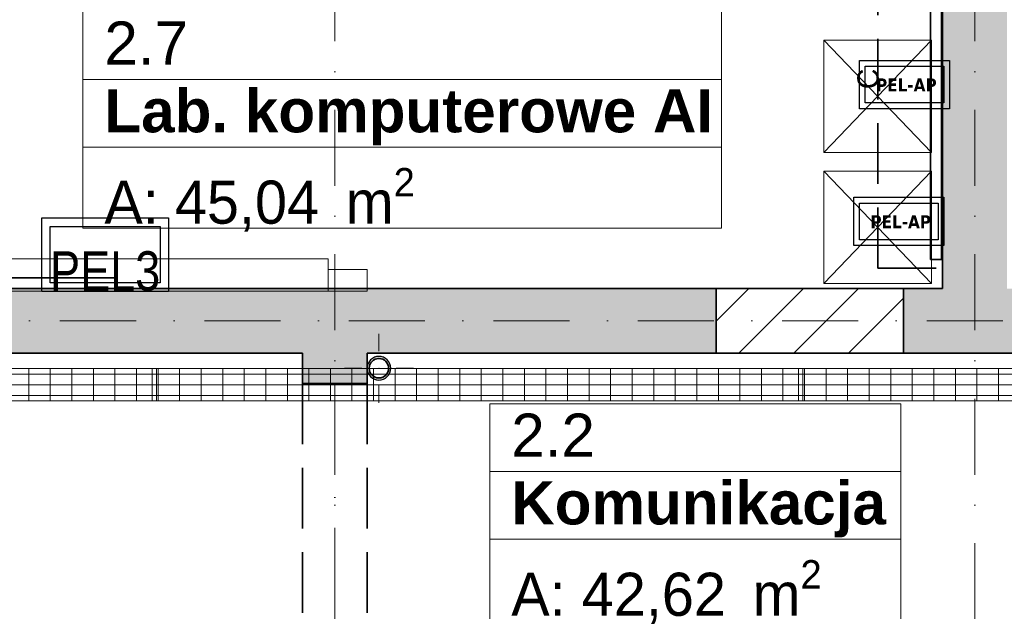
# Model space of a CAD drawing. Header units: millimetres. Extents: x 82175 to 237000, y 24756 to 471700.
# Tile 103 of 256: x 114958 to 119527, y 241211 to 243956. Entities that reach past the tile are written whole.
import ezdxf
from ezdxf.enums import TextEntityAlignment as Align

# ---------------------------------------------------------------- set-up
doc = ezdxf.new("R2010")
doc.units = ezdxf.units.MM
doc.linetypes.add('Krawędzie ukryte', pattern=[3.912222, 2.822222, -1.09])
doc.linetypes.add('Kropki i Kreski', pattern=[6.702778, 3.527778, -1.763889, 0, -1.411111])
for name, color, linetype, lineweight in [('!! kanał podpoaraperowy z gniazdami', 6, 'Continuous', 35), ('#EL-IT', 4, 'Continuous', 35), ('2DE_PRO_Cblf304L', 30, 'Continuous', 15), ('CP_DETAL', 33, 'Continuous', 9), ('\xa0♦EL - Gniazda', 1, 'Continuous', 35)]:
    doc.layers.add(name, color=color, linetype=linetype, lineweight=lineweight)
for name, color, linetype in [('#EL - PELAP', 196, 'Continuous'), ('#EL - Teletechnika', 3, 'Continuous'), ('- strefy pomieszczeń', 8, 'Continuous'), ('2D - Rysunki i Obrazki', 8, 'Continuous'), ('Instalacje - Went_Klim', 8, 'Continuous'), ('Instalacje - Wod_Kan', 8, 'Continuous'), ('Konstrukcja - Belki', 8, 'Continuous'), ('Konstrukcja - Siatka mod', 8, 'Continuous'), ('Konstrukcja - Ściany nośne wew..P', 8, 'Continuous'), ('Wnętrze - Umeblowanie', 8, 'Continuous')]:
    doc.layers.add(name, color=color, linetype=linetype)
doc.styles.add('CP_ATTR', font='ARIAL.TTF')
doc.styles.get("Standard").update_dxf_attribs({"font": 'arial.ttf'})
doc.styles.add('STYL_AUTOMATYCZNY_1', font='arial.ttf')
doc.styles.add('STYL_AUTOMATYCZNY_2', font='arial.ttf')
doc.styles.add('STYL_AUTOMATYCZNY_6', font='txt')
doc.styles.add('STYL_AUTOMATYCZNY_8', font='txt')

# ---------------------------------------------------------------- blocks, each defined once
blk = doc.blocks.new('pel3')
at = {"layer": '#EL - Teletechnika', "color": 1, "lineweight": 30}
blk.add_lwpolyline([(294, 0), (-294, 0), (-294, 341), (294, 341)], close=True, dxfattribs=at)
at = {"layer": '#EL - Teletechnika', "color": 7, "lineweight": 30}
blk.add_lwpolyline([(254.6, 39.3), (-254.6, 39.3), (-254.6, 301.7), (254.6, 301.7)], close=True, dxfattribs=at)
at = {"layer": '#EL - Teletechnika', "color": 1, "insert": (0, 93.7), "char_height": 20.791, "attachment_point": 5, "line_spacing_factor": 0.4}
blk.add_mtext('\\fArial Narrow|b0|i0;{\\H8.7679950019x;\\A1;PEL3}\\A1;\\fTahoma|b1|i0|c238;\\P', dxfattribs=at)
blk = doc.blocks.new('16C009C')
blk.add_lwpolyline([(-39.6, -170.5), (-404.1, -170.5), (-404.1, 0), (-39.6, 0)], close=True)
at = {"insert": (-72.6, -86.7), "char_height": 60, "width": 184.866, "attachment_point": 6}
blk.add_mtext('\\fTahoma|b1|i0|c238;\\A1;PEL-AP', dxfattribs=at)
blk = doc.blocks.new('pel-ap')
at = {"layer": '#EL - PELAP', "color": 2}
blk.add_lwpolyline([(208.5, -209.4), (-209.7, -209.4), (-209.7, 14.9), (208.5, 14.9)], close=True, dxfattribs=at)
at = {"layer": '#EL - PELAP', "color": 2, "rotation": 359.9999999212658}
blk.add_blockref('16C009C', (221.2, -12), dxfattribs=at)
blk = doc.blocks.new('2Dcblfmark100')
at = {"color": 3}
for p, q in [((-10, -50), (-10, 50)), ((10, -50), (10, 50))]:
    blk.add_line(p, q, dxfattribs=at)
blk = doc.blocks.new('2dcblf_korcf105v_b150_h105_j5jok0')
at = {"layer": 'CP_DETAL'}
h = blk.add_hatch(dxfattribs=at)
h.set_pattern_fill('_USER', color=256, scale=100, angle=90, style=0, pattern_type=0)
h.set_pattern_definition([(90, (-3e-14, 0), (-100, 6e-15), [])])
h.paths.add_polyline_path([(0, 75), (20100, 75), (20100, -75), (0, -75)])
for p, q in [((0, 75), (20100, 75)), ((0, -75), (20100, -75))]:
    blk.add_line(p, q)
for p, q in [((20100, 50), (0, 50)), ((0, 0), (20100, 0)), ((20100, -50), (0, -50))]:
    blk.add_line(p, q, dxfattribs=at)
at = {"yscale": 1.5}
for p in [(3000, 0), (6000, 0)]:
    blk.add_blockref('2Dcblfmark100', p, dxfattribs=at)
at = {"linetype": 'ByBlock', "style": 'CP_ATTR', "flags": 9}
for tag in ['NAME', 'NUMBER', 'GROUP', 'ORDER-NO', 'PRODUCER', 'COUPLERS', 'MOUNTDIST', 'MOUNTINGS', 'OTHER', 'WEIGHT', 'DIVIDER', 'COVER']:
    blk.add_attdef(tag, text='', height=0.00005, dxfattribs=at).set_placement((-0.1, 0), align=Align.MIDDLE_LEFT)

msp = doc.modelspace()

# ---------------------------------------------------------------- hatches: boundary and pattern name
at = {"layer": 'Instalacje - Wod_Kan', "linetype": 'Continuous', "lineweight": 13}
h = msp.add_hatch(color=8, dxfattribs=at)
h.paths.add_polyline_path([(116570, 242338.9, 0.414214), (116625, 242283.9, 0.414214), (116680, 242338.9, 0.414214), (116625, 242393.9, 0.414214)])
h.paths.add_polyline_path([(116625, 242293.9, -1), (116625, 242383.9, -1)], flags=0)
at = {"layer": 'Konstrukcja - Ściany nośne wew..P', "linetype": 'Continuous', "lineweight": 13}
for points in [[(119240, 247658.9), (119240, 242708.9), (119540, 242708.9), (119540, 247658.9)], [(118190, 242408.9), (118190, 242708.9), (114710, 242708.9), (114710, 242408.9)], [(119570, 242708.9), (119060, 242708.9), (119060, 242408.9), (119570, 242408.9)], [(116270, 242408.9), (116270, 242268.9), (116570, 242268.9), (116570, 242408.9)]]:
    msp.add_hatch(color=8, dxfattribs=at).paths.add_polyline_path(points)
h = msp.add_hatch(dxfattribs=at)
h.set_pattern_fill('Bloczki_ceramiczne_0004', color=8, style=0, pattern_type=2)
h.set_pattern_definition([(45, (-135208.59, 523986.62), (-127.27922, 127.27922), [])])
h.paths.add_polyline_path([(118190, 242708.9), (118190, 242408.9), (119060, 242408.9), (119060, 242708.9)])

# ---------------------------------------------------------------- linework, layer by layer
at = {"layer": '!! kanał podpoaraperowy z gniazdami'}
for points in [[(119185.2, 247605.6), (119185.2, 242843.5), (119235.2, 242843.5), (119235.2, 247605.6)], [(115402.9, 242758.9), (109700.6, 242758.9), (109700.6, 242708.9), (115402.9, 242708.9)]]:
    msp.add_lwpolyline(points, close=True, dxfattribs=at)
at = {"layer": '- strefy pomieszczeń', "color": 8, "linetype": 'Continuous', "lineweight": 13, "ltscale": 100}
for p, q in [((115251, 243679.2), (115251, 243993.4)), ((118214.5, 243993.4), (118214.5, 243679.2)), ((118214.5, 243679.2), (115251, 243679.2)), ((115251, 243679.2), (118214.5, 243679.2)), ((115251, 243364.9), (115251, 243679.2)), ((118214.5, 243679.2), (118214.5, 243364.9)), ((118214.5, 243364.9), (115251, 243364.9)), ((115251, 243364.9), (118214.5, 243364.9)), ((115251, 242988.4), (115251, 243364.9)), ((118214.5, 243364.9), (118214.5, 242988.4)), ((118214.5, 242988.4), (115251, 242988.4)), ((117139.1, 242174.3), (119046.3, 242174.3)), ((117139.1, 241860), (117139.1, 242174.3)), ((119046.3, 242174.3), (119046.3, 241860)), ((119046.3, 241860), (117139.1, 241860)), ((117139.1, 241860), (119046.3, 241860)), ((117139.1, 241545.7), (117139.1, 241860)), ((119046.3, 241860), (119046.3, 241545.7)), ((119046.3, 241545.7), (117139.1, 241545.7)), ((117139.1, 241545.7), (119046.3, 241545.7)), ((117139.1, 241169.2), (117139.1, 241545.7)), ((119046.3, 241545.7), (119046.3, 241169.2))]:
    msp.add_line(p, q, dxfattribs=at)
at = {"color": 8, "linetype": 'Continuous', "lineweight": 35, "ltscale": 100, "flags": 128}
for points in [[(119060, 242708.9), (118190, 242708.9)], [(118190, 242408.9), (119060, 242408.9)]]:
    msp.add_lwpolyline(points, dxfattribs=at)
at = {"layer": 'Instalacje - Went_Klim', "color": 8, "linetype": 'Krawędzie ukryte', "lineweight": 35, "ltscale": 100, "flags": 128}
msp.add_lwpolyline([(118940, 242802.7), (118940, 244202.7), (119240, 244202.7), (119240, 242802.7)], close=True, dxfattribs=at)
at = {"layer": 'Instalacje - Wod_Kan', "color": 8, "linetype": 'Continuous', "lineweight": 0, "ltscale": 100}
for p, q in [((116625, 242418.9), (116625, 242498.9)), ((116545, 242338.9), (116465, 242338.9)), ((116705, 242338.9), (116785, 242338.9)), ((116625, 242258.9), (116625, 242178.9))]:
    msp.add_line(p, q, dxfattribs=at)
at = {"layer": 'Instalacje - Wod_Kan', "color": 8, "linetype": 'Continuous', "lineweight": 25, "ltscale": 100, "flags": 128}
msp.add_lwpolyline([(116570, 242338.9, 0.414214), (116625, 242283.9, 0.414214), (116680, 242338.9, 0.414214), (116625, 242393.9, 0.414214)], format="xyb", close=True, dxfattribs=at)
at = {"layer": 'Instalacje - Wod_Kan', "color": 8, "linetype": 'Continuous', "lineweight": 35, "ltscale": 100, "flags": 128}
msp.add_lwpolyline([(116625, 242293.9, -1), (116625, 242383.9, -1)], format="xyb", close=True, dxfattribs=at)
at = {"layer": 'Instalacje - Wod_Kan', "color": 8, "linetype": 'Continuous', "lineweight": 0, "ltscale": 100}
msp.add_point((116625, 242338.9), dxfattribs=at)
at = {"layer": 'Konstrukcja - Belki', "color": 8, "linetype": 'Krawędzie ukryte', "lineweight": 35, "ltscale": 100}
for p, q in [((116270, 242268.9), (116270, 240369.5)), ((116270, 242268.9), (116570, 242268.9)), ((116570, 242268.9), (116570, 240369.5))]:
    msp.add_line(p, q, dxfattribs=at)
at = {"layer": 'Konstrukcja - Belki', "color": 8, "linetype": 'Kropki i Kreski', "lineweight": 13, "ltscale": 100}
msp.add_line((116420, 242268.9), (116420, 240369.5), dxfattribs=at)
at = {"layer": 'Konstrukcja - Siatka mod', "color": 8, "linetype": 'Kropki i Kreski', "lineweight": 13, "ltscale": 100}
for p, q in [((116420, 233800), (116420, 250764.8)), ((119390, 233800), (119390, 250764.8)), ((93022.5, 242558.9), (122467, 242558.9))]:
    msp.add_line(p, q, dxfattribs=at)
at = {"layer": 'Konstrukcja - Ściany nośne wew..P', "color": 8, "linetype": 'Continuous', "lineweight": 35, "ltscale": 100}
for p, q in [((118190, 242708.9), (118190, 242408.9)), ((119060, 242708.9), (119060, 242408.9))]:
    msp.add_line(p, q, dxfattribs=at)
at = {"layer": 'Konstrukcja - Ściany nośne wew..P', "color": 8, "linetype": 'Continuous', "lineweight": 35, "ltscale": 100, "flags": 128}
for points in [[(119240, 247658.9), (119240, 242708.9)], [(118190, 242708.9), (114710, 242708.9)], [(119240, 242708.9), (119060, 242708.9)], [(114710, 242408.9), (116270, 242408.9)], [(116270, 242408.9), (116270, 242268.9)], [(116570, 242408.9), (118190, 242408.9)], [(116570, 242268.9), (116570, 242408.9)], [(119060, 242408.9), (119570, 242408.9)], [(116270, 242268.9), (116570, 242268.9)]]:
    msp.add_lwpolyline(points, dxfattribs=at)
at = {"layer": 'Konstrukcja - Ściany nośne wew..P', "color": 8, "linetype": 'Krawędzie ukryte', "lineweight": 20, "ltscale": 100, "flags": 128}
for points in [[(119240, 247658.9), (119240, 242708.9)], [(119240, 242708.9), (113570, 242708.9)], [(110440, 242408.9), (116270, 242408.9)], [(116270, 242408.9), (116270, 242268.9)], [(116570, 242408.9), (121909.8, 242408.9)], [(116570, 242268.9), (116570, 242408.9)], [(116270, 242268.9), (116570, 242268.9)]]:
    msp.add_lwpolyline(points, dxfattribs=at)
at = {"layer": 'Wnętrze - Umeblowanie', "color": 8, "linetype": 'Continuous', "lineweight": 13, "ltscale": 100}
for p, q in [((119190, 243860.9), (118690, 243339.4)), ((118690, 243860.9), (119190, 243339.4)), ((119190, 243253.3), (118690, 242731.8)), ((118690, 243253.3), (119190, 242731.8))]:
    msp.add_line(p, q, dxfattribs=at)
at = {"layer": 'Wnętrze - Umeblowanie', "color": 8, "linetype": 'Continuous', "lineweight": 13, "ltscale": 100, "flags": 128}
for points in [[(119190, 243860.9), (118690, 243860.9), (118690, 243339.4), (119190, 243339.4)], [(119190, 243253.3), (118690, 243253.3), (118690, 242731.8), (119190, 242731.8)], [(116390, 242846.4), (114460, 242846.4), (114460, 242696.4), (116390, 242696.4)], [(116390, 242696.4), (116570, 242696.4), (116570, 242796.4), (116390, 242796.4)]]:
    msp.add_lwpolyline(points, close=True, dxfattribs=at)

# ---------------------------------------------------------------- block references
at = {"layer": '#EL-IT', "rotation": 360}
for p in [(119064.5, 243752.1), (119038.3, 243117.2)]:
    msp.add_blockref('pel-ap', p, dxfattribs=at)
at = {"layer": '2DE_PRO_Cblf304L', "rotation": 180}
msp.add_blockref('2dcblf_korcf105v_b150_h105_j5jok0', (121582.7, 242262.2), dxfattribs=at)
at = {"layer": '\xa0♦EL - Gniazda'}
msp.add_blockref('pel3', (115354.6, 242695.5), dxfattribs=at)

# ---------------------------------------------------------------- texts
at = {"layer": '- strefy pomieszczeń', "color": 8, "linetype": 'Continuous', "lineweight": 13, "char_height": 200, "attachment_point": 1}
for s, insert, style in [('\\A1;{\\pql;\\pt0,100;\\fArial|b0|i0|c238|p0;\\W1.000000;2.7\\fArial|b0|i0|c238|p0;\\W1.000000;\\A1{\\H.66x;\\S^  ;}\\fArial|b0|i0|c238|p0;\\W1.000000;\\fArial|b0|i0|c238|p0;\\W1.000000;\\A1{\\H.66x;\\S^  ;}}', (115351, 243947.7), 'STYL_AUTOMATYCZNY_1'), ('\\A1;{\\pql;\\pt0,100;\\fArial|b1|i0|c238|p0;\\W1.000000;Lab. komputerowe AI\\fArial|b1|i0|c238|p0;\\W1.000000;\\A1{\\H.66x;\\S^  ;}\\fArial|b1|i0|c238|p0;\\W1.000000;\\fArial|b1|i0|c238|p0;\\W1.000000;\\A1{\\H.66x;\\S^  ;}}', (115351, 243633.4), 'STYL_AUTOMATYCZNY_2'), ('\\A1;{\\pql;\\pt0,500;\\fGeneva CE|b0|i0|c0|p0;\\W1.000000;A: 45,04\\fGeneva CE|b0|i0|c0|p0;\\W1.000000;\\A1{\\H.66x;\\S^  ;}\\fGeneva CE|b0|i0|c0|p0;\\W1.000000; m\\fGeneva CE|b0|i0|c0|p0;\\W1.000000;\\A1{\\H.66x;\\S2^  ;}}', (115351, 243267.9), 'STYL_AUTOMATYCZNY_6'), ('\\A1;{\\pql;\\pt0,100;\\fArial|b0|i0|c238|p0;\\W1.000000;2.2\\fArial|b0|i0|c238|p0;\\W1.000000;\\A1{\\H.66x;\\S^  ;}\\fArial|b0|i0|c238|p0;\\W1.000000;\\fArial|b0|i0|c238|p0;\\W1.000000;\\A1{\\H.66x;\\S^  ;}}', (117239.1, 242128.6), 'STYL_AUTOMATYCZNY_1'), ('\\A1;{\\pql;\\pt0,100;\\fArial|b1|i0|c238|p0;\\W1.000000;Komunikacja\\fArial|b1|i0|c238|p0;\\W1.000000;\\A1{\\H.66x;\\S^  ;}\\fArial|b1|i0|c238|p0;\\W1.000000;\\fArial|b1|i0|c238|p0;\\W1.000000;\\A1{\\H.66x;\\S^  ;}}', (117239.1, 241814.3), 'STYL_AUTOMATYCZNY_2'), ('\\A1;{\\pql;\\pt0,500;\\fGeneva CE|b0|i0|c0|p0;\\W1.000000;A: 42,62\\fGeneva CE|b0|i0|c0|p0;\\W1.000000;\\A1{\\H.66x;\\S^  ;}\\fGeneva CE|b0|i0|c0|p0;\\W1.000000; m\\fGeneva CE|b0|i0|c0|p0;\\W1.000000;\\A1{\\H.66x;\\S2^  ;}}', (117239.1, 241448.8), 'STYL_AUTOMATYCZNY_6')]:
    msp.add_mtext(s, dxfattribs=dict(at, insert=insert, style=style))
at = {"layer": '2D - Rysunki i Obrazki', "color": 8, "linetype": 'Continuous', "lineweight": 35, "insert": (118945.1, 243681.3), "char_height": 98.407, "attachment_point": 8, "rotation": 90, "style": 'STYL_AUTOMATYCZNY_8'}
msp.add_mtext('\\A1;{\\pqc;\\fF1|b0|i0|c0|p0;\\W1.000000;C}', dxfattribs=at)

doc.saveas('drawing.dxf')
